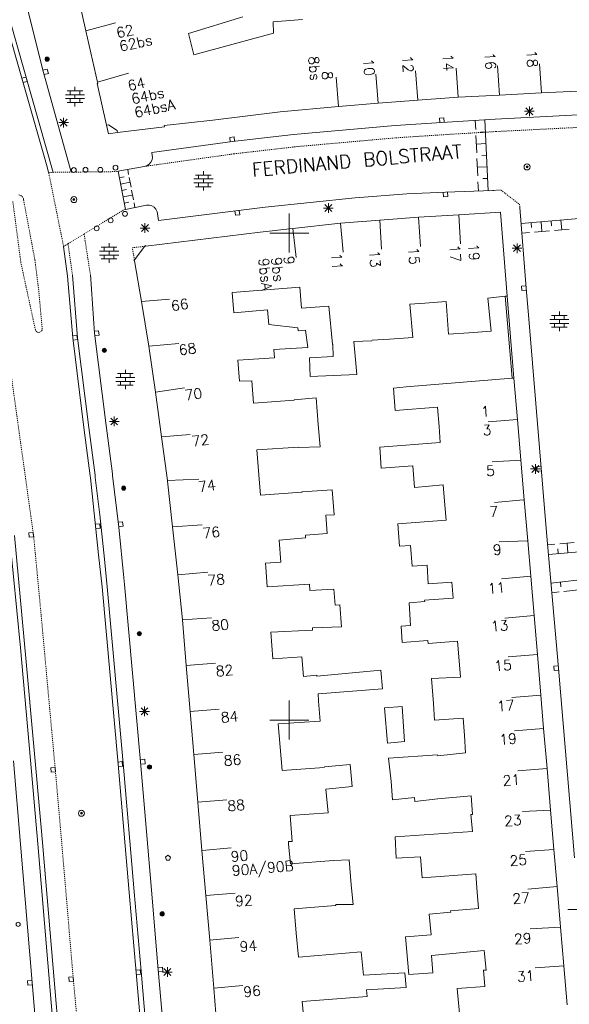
# Model space of a CAD drawing. Header units: millimetres. Extents: x 135944 to 142000, y 454200 to 456692.
# Tile 213 of 220: x 138122 to 138179, y 454771 to 454872. Entities that reach past the tile are written whole.
import ezdxf
from ezdxf.enums import TextEntityAlignment as Align

# ---------------------------------------------------------------- set-up
doc = ezdxf.new("R2010")
doc.units = ezdxf.units.MM
doc.linetypes.add('TotaalGBKN2013X$0$HIDDEN', pattern=[0.375, 0.25, -0.125])
doc.layers.get('0').update_dxf_attribs({"color": 251})
doc.layers.add('TotaalGBKN2013X$0$GBKN binnenstad 2009$0$SEMANT_ SYMB_', color=251, linetype='Continuous')
doc.styles.add('TotaalGBKN2013X$0$TXT', font='txt.shx')

# ---------------------------------------------------------------- blocks, each defined once
blk = doc.blocks.new('TotaalGBKN2013X$0$A$C7E336BC7')
at = {"linetype": 'Continuous', "lineweight": 0}
for p, q in [((138124790, 454866500), (138121480, 454879740)), ((138127965, 454876034), (138129137, 454870773)), ((138122620, 454865670), (138120876, 454871782)), ((138121313, 454871891), (138125780, 454856235)), ((138145236, 454872184), (138139667, 454870505)), ((138151361, 454871940), (138148361, 454871671)), ((138148361, 454871671), (138148401, 454870521)), ((138129133, 454870772), (138132162, 454871571)), ((138129137, 454870773), (138130327, 454865496)), ((138139667, 454870505), (138140201, 454868301)), ((138148401, 454870521), (138140201, 454868301)), ((138163197, 454863657), (138162949, 454866647)), ((138167324, 454863936), (138167128, 454866930)), ((138171579, 454864170), (138171381, 454867164)), ((138175889, 454864388), (138175693, 454867380)), ((138125160, 454856790), (138122620, 454865670)), ((138127630, 454856257), (138124790, 454866500)), ((138130327, 454865496), (138133492, 454866428)), ((138155044, 454863001), (138154805, 454865992)), ((138159128, 454863330), (138158880, 454866320)), ((138127208, 454864606), (138128808, 454864606)), ((138127508, 454864206), (138127508, 454864606)), ((138128008, 454864606), (138128008, 454865006)), ((138128508, 454864206), (138128508, 454864606)), ((138130357, 454865361), (138130305, 454865346)), ((138130305, 454865346), (138131262, 454861077)), ((138130327, 454865496), (138130357, 454865361)), ((138175889, 454864388), (138180319, 454864608)), ((138127028, 454864206), (138128988, 454864206)), ((138127028, 454863806), (138128988, 454863806)), ((138127508, 454863406), (138127508, 454863806)), ((138128008, 454863806), (138128008, 454864206)), ((138128508, 454863406), (138128508, 454863806)), ((138159128, 454863330), (138163196, 454863659)), ((138163196, 454863659), (138167324, 454863936)), ((138167324, 454863936), (138171579, 454864170)), ((138171579, 454864170), (138175889, 454864388)), ((138127208, 454863406), (138128808, 454863406)), ((138128008, 454863006), (138128008, 454863406)), ((138149057, 454862435), (138155044, 454863001)), ((138155044, 454863001), (138159128, 454863330)), ((138174288, 454862146), (138174996, 454862854)), ((138174996, 454862146), (138174288, 454862854)), ((138174642, 454862000), (138174642, 454863000)), ((138126496, 454860986), (138127204, 454861694)), ((138127204, 454860986), (138126496, 454861694)), ((138126850, 454860840), (138126850, 454861840)), ((138142171, 454861594), (138137158, 454861056)), ((138142171, 454861594), (138149057, 454862435)), ((138165671, 454861366), (138171118, 454861693)), ((138169131, 454860625), (138169089, 454861571)), ((138170411, 454854348), (138170087, 454861631)), ((138171118, 454861693), (138185866, 454862441)), ((138174142, 454862500), (138175142, 454862500)), ((138126350, 454861340), (138127350, 454861340)), ((138131445, 454861114), (138131262, 454861077)), ((138131458, 454860195), (138131262, 454861077)), ((138132350, 454860527), (138131445, 454861114)), ((138132380, 454860318), (138132350, 454860527)), ((138137185, 454860916), (138132380, 454860318)), ((138137158, 454861056), (138137185, 454860916)), ((138150426, 454860123), (138160871, 454861052)), ((138160871, 454861052), (138165671, 454861366)), ((138132380, 454860318), (138131458, 454860195)), ((138144170, 454859400), (138150426, 454860123)), ((138169236, 454858247), (138169157, 454860030)), ((138170143, 454860372), (138169643, 454860350)), ((138135910, 454858280), (138144170, 454859400)), ((138170196, 454859184), (138169197, 454859139)), ((138135801, 454857278), (138135920, 454857532)), ((138135950, 454857970), (138135910, 454858280)), ((138135920, 454857532), (138135962, 454857809)), ((138135962, 454857809), (138135950, 454857970)), ((138169342, 454855869), (138169263, 454857653)), ((138170248, 454857995), (138169749, 454857973)), ((138125313, 454856230), (138125160, 454856790)), ((138132240, 454856310), (138135110, 454856840)), ((138133428, 454856529), (138133522, 454856030)), ((138135110, 454856840), (138135379, 454856917)), ((138135379, 454856917), (138135616, 454857067)), ((138135616, 454857067), (138135801, 454857278)), ((138170301, 454856806), (138169302, 454856762)), ((138132445, 454856348), (138133187, 454852414)), ((138132571, 454855681), (138133062, 454855774)), ((138133584, 454855703), (138133769, 454854723)), ((138140218, 454855557), (138142178, 454855557)), ((138140398, 454855957), (138141998, 454855957)), ((138140698, 454855557), (138140698, 454855957)), ((138141198, 454855957), (138141198, 454856357)), ((138141198, 454855157), (138141198, 454855557)), ((138141698, 454855557), (138141698, 454855957)), ((138170354, 454855617), (138169855, 454855595)), ((138132694, 454855028), (138133677, 454855213)), ((138132817, 454854375), (138133309, 454854467)), ((138140218, 454855157), (138142178, 454855157)), ((138140398, 454854757), (138141998, 454854757)), ((138140698, 454854757), (138140698, 454855157)), ((138141198, 454854357), (138141198, 454854757)), ((138141698, 454854757), (138141698, 454855157)), ((138169411, 454854313), (138169368, 454855275)), ((138132941, 454853721), (138133923, 454853907)), ((138133831, 454854397), (138134016, 454853417)), ((138147546, 454852660), (138156766, 454853633)), ((138156766, 454853633), (138162074, 454854035)), ((138162074, 454854035), (138166027, 454854192)), ((138166027, 454854192), (138170879, 454854365)), ((138135340, 454852850), (138133020, 454852380)), ((138133064, 454853068), (138133555, 454853161)), ((138134077, 454853090), (138134168, 454852612)), ((138135620, 454852859), (138135340, 454852850)), ((138135891, 454852789), (138135620, 454852859)), ((138136132, 454852645), (138135891, 454852789)), ((138136322, 454852439), (138136132, 454852645)), ((138136447, 454852189), (138136322, 454852439)), ((138147546, 454852660), (138136570, 454851290)), ((138153516, 454852574), (138154516, 454852574)), ((138153662, 454852220), (138154370, 454852928)), ((138154370, 454852220), (138153662, 454852928)), ((138154016, 454852074), (138154016, 454853074)), ((138173669, 454852640), (138174313, 454844346)), ((138136490, 454852000), (138136447, 454852189)), ((138136570, 454851290), (138136490, 454852000)), ((138150000, 454850000), (138150000, 454852000)), ((138159281, 454851341), (138163256, 454851625)), ((138163256, 454851625), (138167389, 454851879)), ((138163256, 454851625), (138163455, 454848632)), ((138167389, 454851879), (138171677, 454852138)), ((138167389, 454851879), (138167588, 454848886)), ((138171677, 454852138), (138172348, 454843532)), ((138179766, 454851503), (138173811, 454850978)), ((138134690, 454850510), (138135690, 454850510)), ((138134836, 454850156), (138135544, 454850864)), ((138135544, 454850156), (138134836, 454850864)), ((138135190, 454850010), (138135190, 454851010)), ((138150368, 454850481), (138147008, 454850101)), ((138150368, 454850481), (138155256, 454851034)), ((138150368, 454850481), (138150706, 454847501)), ((138155256, 454851034), (138159281, 454851341)), ((138155256, 454851034), (138155522, 454848046)), ((138159281, 454851341), (138159480, 454848348)), ((138174828, 454851068), (138174872, 454850570)), ((138175844, 454851157), (138175932, 454850161)), ((138176861, 454851247), (138176905, 454850749)), ((138178728, 454850408), (138177203, 454850273)), ((138177878, 454851337), (138177966, 454850341)), ((138147008, 454850101), (138135299, 454848671)), ((138148000, 454850000), (138150000, 454850000)), ((138150000, 454850000), (138152000, 454850000)), ((138150000, 454848000), (138150000, 454850000)), ((138174662, 454850049), (138173899, 454849982)), ((138176695, 454850229), (138175170, 454850094)), ((138127250, 454845570), (138126843, 454848634)), ((138130718, 454848549), (138132318, 454848549)), ((138131018, 454848149), (138131018, 454848549)), ((138131518, 454848549), (138131518, 454848949)), ((138132018, 454848149), (138132018, 454848549)), ((138135183, 454848649), (138134117, 454847257)), ((138135230, 454848710), (138135183, 454848649)), ((138135299, 454848671), (138135230, 454848710)), ((138172875, 454848447), (138173875, 454848447)), ((138173021, 454848093), (138173729, 454848801)), ((138173729, 454848093), (138173021, 454848801)), ((138173375, 454847947), (138173375, 454848947)), ((138130538, 454848149), (138132498, 454848149)), ((138130538, 454847749), (138132498, 454847749)), ((138131018, 454847349), (138131018, 454847749)), ((138131518, 454847749), (138131518, 454848149)), ((138132018, 454847349), (138132018, 454847749)), ((138130718, 454847349), (138132318, 454847349)), ((138131518, 454846949), (138131518, 454847349)), ((138134062, 454847185), (138134117, 454847257)), ((138134131, 454847146), (138134062, 454847185)), ((138134832, 454842971), (138134131, 454847146)), ((138127790, 454839240), (138127250, 454845570)), ((138128290, 454839240), (138127760, 454845670)), ((138130020, 454839710), (138129590, 454845760)), ((138151073, 454844444), (138144146, 454843886)), ((138151250, 454842308), (138151073, 454844444)), ((138174313, 454844346), (138174571, 454841181)), ((138144146, 454843886), (138144318, 454841812)), ((138172149, 454843510), (138170381, 454843314)), ((138170381, 454843314), (138170707, 454839928)), ((138172348, 454843532), (138172149, 454843510)), ((138172149, 454843510), (138172859, 454835096)), ((138172348, 454843532), (138173058, 454835112)), ((138134832, 454842971), (138137724, 454843220)), ((138135601, 454838391), (138134832, 454842971)), ((138154065, 454842502), (138151250, 454842308)), ((138154426, 454838580), (138154065, 454842502)), ((138162383, 454842701), (138163919, 454842811)), ((138162697, 454839268), (138162383, 454842701)), ((138166087, 454842966), (138163919, 454842811)), ((138166338, 454839634), (138166087, 454842966)), ((138144318, 454841812), (138147785, 454842107)), ((138147785, 454842107), (138147908, 454840621)), ((138176918, 454841532), (138178518, 454841532)), ((138177218, 454841132), (138177218, 454841532)), ((138177718, 454841532), (138177718, 454841932)), ((138178218, 454841132), (138178218, 454841532)), ((138147908, 454840621), (138150886, 454840260)), ((138174571, 454841181), (138176397, 454819273)), ((138176738, 454841132), (138178698, 454841132)), ((138176738, 454840732), (138178698, 454840732)), ((138176918, 454840332), (138178518, 454840332)), ((138177218, 454840332), (138177218, 454840732)), ((138177718, 454840732), (138177718, 454841132)), ((138177718, 454839932), (138177718, 454840332)), ((138178218, 454840332), (138178218, 454840732)), ((138131220, 454830260), (138130020, 454839710)), ((138150886, 454840260), (138150922, 454839967)), ((138150922, 454839967), (138151652, 454840018)), ((138151652, 454840018), (138151909, 454838247)), ((138168412, 454839774), (138166338, 454839634)), ((138170707, 454839928), (138168412, 454839774)), ((138128930, 454830050), (138127790, 454839240)), ((138129450, 454830030), (138128290, 454839240)), ((138135601, 454838391), (138138670, 454838669)), ((138136273, 454833675), (138135601, 454838391)), ((138154461, 454838565), (138154426, 454838580)), ((138154495, 454837324), (138154461, 454838565)), ((138156626, 454838869), (138158489, 454838951)), ((138156626, 454838869), (138156940, 454835489)), ((138158489, 454838951), (138158518, 454839001)), ((138158518, 454839001), (138160283, 454839113)), ((138160283, 454839113), (138162697, 454839268)), ((138151909, 454838247), (138148409, 454838049)), ((138148409, 454838049), (138148481, 454837181)), ((138152067, 454837181), (138154495, 454837324)), ((138148481, 454837181), (138144720, 454836968)), ((138144720, 454836968), (138144901, 454834789)), ((138152146, 454835261), (138152067, 454837181)), ((138132387, 454835572), (138133987, 454835572)), ((138132687, 454835172), (138132687, 454835572)), ((138133187, 454835572), (138133187, 454835972)), ((138133687, 454835172), (138133687, 454835572)), ((138156940, 454835489), (138152146, 454835261)), ((138132207, 454835172), (138134167, 454835172)), ((138132207, 454834772), (138134167, 454834772)), ((138132387, 454834372), (138133987, 454834372)), ((138132687, 454834372), (138132687, 454834772)), ((138133187, 454834772), (138133187, 454835172)), ((138133187, 454833972), (138133187, 454834372)), ((138133687, 454834372), (138133687, 454834772)), ((138146151, 454834839), (138144901, 454834789)), ((138146326, 454832523), (138146151, 454834839)), ((138160695, 454834086), (138161983, 454834225)), ((138172859, 454835096), (138161983, 454834225)), ((138173058, 454835112), (138172859, 454835096)), ((138173058, 454835112), (138173418, 454830858)), ((138136273, 454833675), (138139241, 454834119)), ((138136273, 454833675), (138136890, 454829093)), ((138160867, 454831775), (138160695, 454834086)), ((138150515, 454832851), (138146326, 454832523)), ((138150516, 454832884), (138150515, 454832851)), ((138152764, 454833069), (138150516, 454832884)), ((138152984, 454830358), (138152764, 454833069)), ((138165220, 454832122), (138160867, 454831775)), ((138165374, 454830151), (138165220, 454832122)), ((138131870, 454825270), (138131220, 454830260)), ((138131540, 454830660), (138132540, 454830660)), ((138131686, 454830306), (138132394, 454831014)), ((138132394, 454830306), (138131686, 454831014)), ((138132040, 454830160), (138132040, 454831160)), ((138152984, 454830358), (138153189, 454828060)), ((138173418, 454830858), (138170429, 454830605)), ((138173418, 454830858), (138173773, 454826669)), ((138129560, 454825070), (138128930, 454830050)), ((138130070, 454825160), (138129450, 454830030)), ((138136890, 454829093), (138139834, 454829312)), ((138165374, 454830151), (138165503, 454828492)), ((138136890, 454829093), (138137496, 454824584)), ((138165503, 454828492), (138159304, 454828015)), ((138150948, 454828011), (138146687, 454827749)), ((138146687, 454827749), (138146882, 454825169)), ((138153189, 454828060), (138150936, 454827982)), ((138150936, 454827982), (138150948, 454828011)), ((138159304, 454828015), (138159428, 454825855)), ((138173773, 454826669), (138170834, 454826509)), ((138173773, 454826669), (138174117, 454822607)), ((138174902, 454825435), (138175610, 454826143)), ((138175610, 454825435), (138174902, 454826143)), ((138175256, 454825289), (138175256, 454826289)), ((138130090, 454824890), (138130070, 454825160)), ((138131880, 454825110), (138131870, 454825270)), ((138147037, 454823109), (138146882, 454825169)), ((138159428, 454825855), (138162678, 454826117)), ((138162857, 454823886), (138162678, 454826117)), ((138174756, 454825789), (138175756, 454825789)), ((138129590, 454824880), (138129560, 454825070)), ((138130442, 454816965), (138129590, 454824880)), ((138130559, 454821085), (138130090, 454824890)), ((138132498, 454819819), (138131880, 454825110)), ((138137496, 454824584), (138140724, 454824751)), ((138137496, 454824584), (138137503, 454824521)), ((138137503, 454824521), (138138028, 454819847)), ((138165793, 454824155), (138162857, 454823886)), ((138165970, 454822077), (138165793, 454824155)), ((138151284, 454823401), (138147037, 454823109)), ((138151332, 454823421), (138151284, 454823401)), ((138154420, 454823637), (138151332, 454823421)), ((138154614, 454821089), (138154420, 454823637)), ((138174047, 454822601), (138171058, 454822348)), ((138174117, 454822607), (138174473, 454818409)), ((138131047, 454816530), (138130559, 454821085)), ((138153760, 454821025), (138154614, 454821089)), ((138165970, 454822077), (138166103, 454820511)), ((138153760, 454821025), (138153901, 454819158)), ((138166103, 454820511), (138161157, 454820156)), ((138161157, 454820156), (138161306, 454817840)), ((138133025, 454814617), (138132498, 454819819)), ((138138028, 454819847), (138141081, 454820037)), ((138138028, 454819847), (138138576, 454814931)), ((138153901, 454819158), (138151652, 454818981)), ((138176397, 454819273), (138177619, 454805346)), ((138121300, 454818930), (138122422, 454807408)), ((138123021, 454805980), (138121800, 454818950)), ((138151667, 454818701), (138148965, 454818477)), ((138148965, 454818477), (138149136, 454816220)), ((138151652, 454818981), (138151667, 454818701)), ((138174426, 454818405), (138171546, 454818315)), ((138174473, 454818409), (138174782, 454814766)), ((138176509, 454817994), (138177258, 454818057)), ((138177757, 454818098), (138179254, 454818224)), ((138178589, 454817165), (138178506, 454818161)), ((138161306, 454817840), (138162430, 454817912)), ((138162613, 454815797), (138162430, 454817912)), ((138176592, 454816998), (138182582, 454817499)), ((138177591, 454817081), (138177549, 454817579)), ((138130790, 454813670), (138130442, 454816965)), ((138131310, 454813680), (138131047, 454816530)), ((138149136, 454816220), (138147567, 454816101)), ((138147567, 454816101), (138147598, 454815688)), ((138138576, 454814931), (138141658, 454815175)), ((138147751, 454813665), (138147598, 454815688)), ((138164149, 454815918), (138162613, 454815797)), ((138164273, 454813990), (138164149, 454815918)), ((138133090, 454813920), (138133025, 454814617)), ((138138576, 454814931), (138139038, 454810278)), ((138166685, 454814145), (138164273, 454813990)), ((138166685, 454814145), (138166833, 454812526)), ((138174782, 454814766), (138171793, 454814513)), ((138174782, 454814766), (138175125, 454810723)), ((138182797, 454814733), (138176830, 454814073)), ((138177825, 454814183), (138177880, 454813687)), ((138132430, 454795470), (138130790, 454813670)), ((138132960, 454795570), (138131310, 454813680)), ((138134740, 454795710), (138133090, 454813920)), ((138152075, 454813951), (138147751, 454813665)), ((138152120, 454813289), (138152075, 454813951)), ((138154568, 454813454), (138152120, 454813289)), ((138154710, 454811812), (138154568, 454813454)), ((138177686, 454813162), (138176940, 454813080)), ((138179675, 454813382), (138178183, 454813218)), ((138163907, 454812172), (138162311, 454812054)), ((138162311, 454812054), (138162455, 454809712)), ((138166833, 454812526), (138163895, 454812321)), ((138163895, 454812321), (138163907, 454812172)), ((138154710, 454811812), (138155201, 454811839)), ((138155201, 454811839), (138155358, 454809580)), ((138139038, 454810278), (138142029, 454810513)), ((138139038, 454810278), (138139432, 454805598)), ((138175125, 454810723), (138172136, 454810470)), ((138175125, 454810723), (138175462, 454806745)), ((138152398, 454809231), (138148102, 454809020)), ((138148102, 454809020), (138148310, 454806276)), ((138155358, 454809580), (138152380, 454809487)), ((138152380, 454809487), (138152398, 454809231)), ((138161494, 454809635), (138162455, 454809712)), ((138161578, 454807962), (138161494, 454809635)), ((138164223, 454808183), (138161578, 454807962)), ((138164247, 454807881), (138164223, 454808183)), ((138167262, 454808097), (138164247, 454807881)), ((138167424, 454806088), (138167262, 454808097)), ((138122422, 454807408), (138123465, 454795879)), ((138124550, 454788985), (138123021, 454805980)), ((138148310, 454806276), (138151295, 454806501)), ((138151295, 454806501), (138151447, 454804490)), ((138167559, 454804416), (138167424, 454806088)), ((138175462, 454806745), (138172473, 454806492)), ((138175462, 454806745), (138175816, 454802575)), ((138139432, 454805598), (138142423, 454805833)), ((138139432, 454805598), (138139830, 454800873)), ((138152833, 454804505), (138159406, 454805127)), ((138159406, 454805127), (138159583, 454803217)), ((138177619, 454805346), (138179288, 454785874)), ((138151447, 454804490), (138152822, 454804621)), ((138152822, 454804621), (138152833, 454804505)), ((138164595, 454804274), (138167559, 454804416)), ((138164789, 454801693), (138164595, 454804274)), ((138159583, 454803217), (138152961, 454802680)), ((138150000, 454800000), (138150000, 454802000)), ((138152961, 454802680), (138153013, 454801936)), ((138153013, 454801936), (138153157, 454799891)), ((138175816, 454802575), (138172827, 454802322)), ((138175816, 454802575), (138176107, 454799148)), ((138134650, 454800900), (138135650, 454800900)), ((138134796, 454800546), (138135504, 454801254)), ((138135504, 454800546), (138134796, 454801254)), ((138135150, 454800400), (138135150, 454801400)), ((138139830, 454800873), (138142821, 454801108)), ((138139830, 454800873), (138140198, 454796463)), ((138161582, 454801409), (138159781, 454801249)), ((138160094, 454797636), (138159781, 454801249)), ((138161582, 454801409), (138161830, 454797798)), ((138164917, 454799985), (138164789, 454801693)), ((138148000, 454800000), (138150000, 454800000)), ((138153157, 454799891), (138148868, 454799625)), ((138150000, 454800000), (138152000, 454800000)), ((138150000, 454798000), (138150000, 454800000)), ((138167862, 454800198), (138164917, 454799985)), ((138167978, 454798423), (138167862, 454800198)), ((138148868, 454799625), (138149069, 454797210)), ((138176107, 454799148), (138173118, 454798895)), ((138176107, 454799148), (138176455, 454795047)), ((138168095, 454796636), (138167978, 454798423)), ((138149267, 454794836), (138149069, 454797210)), ((138161830, 454797798), (138160094, 454797636)), ((138121691, 454795812), (138122410, 454787250)), ((138123465, 454795879), (138124190, 454787290)), ((138140198, 454796463), (138143188, 454796719)), ((138140198, 454796463), (138140613, 454791562)), ((138160176, 454796101), (138165224, 454796451)), ((138160457, 454793689), (138160176, 454796101)), ((138165224, 454796451), (138165233, 454796340)), ((138165233, 454796340), (138168095, 454796636)), ((138133570, 454782300), (138132430, 454795470)), ((138134100, 454782360), (138132960, 454795570)), ((138135360, 454788552), (138134740, 454795710)), ((138153575, 454795141), (138149267, 454794836)), ((138153627, 454795201), (138153575, 454795141)), ((138156238, 454795450), (138153627, 454795201)), ((138156447, 454793179), (138156238, 454795450)), ((138176455, 454795047), (138173466, 454794794)), ((138176455, 454795047), (138176820, 454790748)), ((138153757, 454792902), (138156447, 454793179)), ((138153757, 454792902), (138154006, 454790487)), ((138160457, 454793689), (138160599, 454791828)), ((138140617, 454791562), (138143607, 454791818)), ((138160599, 454791828), (138162864, 454792067)), ((138162864, 454792067), (138162888, 454791657)), ((138162888, 454791657), (138165238, 454791919)), ((138165238, 454791919), (138168657, 454792233)), ((138168657, 454792233), (138168820, 454790330)), ((138140613, 454791562), (138141038, 454786614)), ((138154006, 454790487), (138150097, 454790192)), ((138150097, 454790192), (138150311, 454787531)), ((138168793, 454788560), (138168651, 454790321)), ((138168651, 454790321), (138168821, 454790321)), ((138168821, 454790321), (138168820, 454790330)), ((138176820, 454790748), (138173934, 454790609)), ((138176820, 454790748), (138177163, 454786702)), ((138124685, 454787440), (138124550, 454788985)), ((138135852, 454782542), (138135360, 454788552)), ((138160876, 454788023), (138168793, 454788560)), ((138160973, 454785819), (138160876, 454788023)), ((138122410, 454787250), (138123620, 454773050)), ((138124190, 454787290), (138125560, 454771010)), ((138126090, 454770900), (138124685, 454787440)), ((138141050, 454786615), (138144040, 454786871)), ((138150311, 454787531), (138149915, 454787541)), ((138149915, 454787541), (138149938, 454787272)), ((138150113, 454785251), (138149938, 454787272)), ((138141038, 454786614), (138141456, 454781992)), ((138163469, 454785963), (138160973, 454785819)), ((138163469, 454785963), (138163627, 454783818)), ((138177163, 454786702), (138174255, 454786503)), ((138177163, 454786702), (138177485, 454782905)), ((138154533, 454785571), (138150113, 454785251)), ((138156135, 454785647), (138154533, 454785571)), ((138156370, 454783093), (138156135, 454785647)), ((138163627, 454783818), (138169143, 454784225)), ((138169143, 454784225), (138169296, 454782329)), ((138156370, 454783093), (138156556, 454781080)), ((138177485, 454782905), (138174496, 454782652)), ((138177485, 454782905), (138177837, 454778755)), ((138134290, 454774090), (138133570, 454782300)), ((138134790, 454774220), (138134100, 454782360)), ((138136550, 454774370), (138135852, 454782542)), ((138141456, 454781992), (138144446, 454782248)), ((138141456, 454781992), (138141836, 454777410)), ((138169296, 454782329), (138169431, 454780650)), ((138154757, 454780971), (138150513, 454780617)), ((138154820, 454781061), (138154757, 454780971)), ((138156556, 454781080), (138154820, 454781061)), ((138169431, 454780650), (138166555, 454780402)), ((138150513, 454780617), (138150727, 454778133)), ((138166585, 454780294), (138164365, 454780093)), ((138164365, 454780093), (138164563, 454777952)), ((138166555, 454780402), (138166585, 454780294)), ((138178602, 454780546), (138179602, 454780546)), ((138177837, 454778755), (138174711, 454778559)), ((138177837, 454778755), (138178176, 454774763)), ((138141828, 454777409), (138144818, 454777665)), ((138150940, 454775671), (138150727, 454778133)), ((138161925, 454777735), (138164563, 454777952)), ((138162257, 454773874), (138161925, 454777735)), ((138141836, 454777410), (138142246, 454772483)), ((138157398, 454776203), (138150940, 454775671)), ((138157630, 454773822), (138157398, 454776203)), ((138170017, 454776336), (138164587, 454775847)), ((138164587, 454775847), (138164725, 454774038)), ((138170220, 454774326), (138170017, 454776336)), ((138137500, 454773630), (138137500, 454774630)), ((138178176, 454774763), (138175221, 454774574)), ((138178176, 454774763), (138178515, 454770770)), ((138136360, 454750140), (138134290, 454774090)), ((138136930, 454749960), (138134790, 454774220)), ((138138760, 454748950), (138136550, 454774370)), ((138137000, 454774130), (138138000, 454774130)), ((138137146, 454773776), (138137854, 454774484)), ((138137854, 454773776), (138137146, 454774484)), ((138157630, 454773822), (138161875, 454774061)), ((138161875, 454774061), (138161997, 454772531)), ((138164725, 454774038), (138162257, 454773874)), ((138170107, 454774320), (138169941, 454774311)), ((138169941, 454774311), (138170086, 454772662)), ((138170220, 454774326), (138170107, 454774320)), ((138123620, 454773050), (138126950, 454733770)), ((138142246, 454772483), (138145236, 454772739)), ((138170086, 454772662), (138167245, 454772445)), ((138142246, 454772483), (138142646, 454767652)), ((138157996, 454771611), (138151335, 454771100)), ((138161997, 454772531), (138157926, 454772320)), ((138157926, 454772320), (138157996, 454771611)), ((138167245, 454772445), (138167469, 454769879)), ((138125560, 454771010), (138129150, 454728518)), ((138129581, 454729680), (138126090, 454770900)), ((138151335, 454771100), (138151578, 454768285))]:
    blk.add_line(p, q, dxfattribs=at)
at = {"linetype": 'TotaalGBKN2013X$0$HIDDEN', "lineweight": 0}
for p, q in [((138171188, 454860420), (138185917, 454861167)), ((138150556, 454858855), (138160969, 454859781)), ((138160969, 454859781), (138165751, 454860094)), ((138165751, 454860094), (138171188, 454860420)), ((138144329, 454858135), (138150556, 454858855)), ((138135110, 454856840), (138144329, 454858135)), ((138125313, 454856230), (138125780, 454856235)), ((138126843, 454848634), (138125313, 454856230)), ((138125780, 454856235), (138127630, 454856257)), ((138129003, 454856273), (138127630, 454856257)), ((138129003, 454856273), (138129214, 454856275)), ((138129214, 454856275), (138132240, 454856310)), ((138122262, 454853942), (138122461, 454853872)), ((138122461, 454853872), (138122620, 454853734)), ((138122620, 454853734), (138122717, 454853547)), ((138122717, 454853547), (138122740, 454853400)), ((138170879, 454854365), (138171721, 454854414)), ((138171721, 454854414), (138173620, 454852956)), ((138122460, 454846980), (138121630, 454853290)), ((138122740, 454853400), (138123900, 454847250)), ((138173620, 454852956), (138173669, 454852640)), ((138128949, 454849911), (138133020, 454852380)), ((138127300, 454848911), (138128949, 454849911)), ((138128949, 454849911), (138129590, 454845760)), ((138126843, 454848634), (138127300, 454848911)), ((138127300, 454848911), (138127760, 454845670)), ((138133905, 454848501), (138135183, 454848649)), ((138134117, 454847257), (138133905, 454848501)), ((138123950, 454840070), (138122460, 454846980)), ((138123900, 454847250), (138124280, 454844250)), ((138124280, 454844250), (138124650, 454840200)), ((138123978, 454839992), (138123950, 454840070)), ((138124085, 454839863), (138123978, 454839992)), ((138124240, 454839798), (138124085, 454839863)), ((138124407, 454839810), (138124240, 454839798)), ((138124550, 454839898), (138124407, 454839810)), ((138124635, 454840034), (138124550, 454839898)), ((138124650, 454840200), (138124635, 454840034)), ((138121336, 454836374), (138123778, 454818847)), ((138123778, 454818847), (138124550, 454810702)), ((138124550, 454810702), (138126077, 454793974)), ((138126077, 454793974), (138126640, 454787580)), ((138126640, 454787580), (138127840, 454773430)), ((138127840, 454773430), (138130260, 454747670))]:
    blk.add_line(p, q, dxfattribs=at)
at = {"linetype": 'Continuous', "lineweight": 0}
for points in [[(138124847, 454866283), (138125282, 454866397), (138125168, 454866833), (138124732, 454866718)], [(138122674, 454865452), (138123111, 454865560), (138123003, 454865997), (138122566, 454865889)], [(138165896, 454861377), (138165874, 454861827), (138165425, 454861805), (138165447, 454861355)], [(138144385, 454859424), (138144337, 454859872), (138143889, 454859823), (138143938, 454859376)], [(138165802, 454854184), (138165817, 454853734), (138166267, 454853749), (138166252, 454854199)], [(138144424, 454852271), (138144473, 454851824), (138144920, 454851873), (138144871, 454852320)], [(138174296, 454844571), (138173847, 454844537), (138173880, 454844089), (138174329, 454844122)], [(138127813, 454839017), (138128261, 454839063), (138128214, 454839511), (138127767, 454839464)], [(138130042, 454839486), (138130490, 454839531), (138130445, 454839978), (138129997, 454839934)], [(138175837, 454826041), (138175388, 454826006), (138175422, 454825558), (138175871, 454825592)], [(138130154, 454819667), (138130601, 454819715), (138130553, 454820162), (138130106, 454820114)], [(138132494, 454819857), (138132942, 454819906), (138132893, 454820353), (138132446, 454820304)], [(138123328, 454818775), (138123775, 454818827), (138123723, 454819274), (138123276, 454819222), (138123328, 454818775)], [(138177602, 454805570), (138177154, 454805534), (138177190, 454805085), (138177639, 454805121)], [(138134760, 454795486), (138135208, 454795526), (138135168, 454795974), (138134720, 454795934)], [(138125564, 454794664), (138126012, 454794704), (138125973, 454795152), (138125524, 454795113), (138125564, 454794664)], [(138132450, 454795246), (138132898, 454795286), (138132858, 454795734), (138132410, 454795694)], [(138137405, 454785622), (138137698, 454785622), (138137801, 454785940), (138137551, 454786122), (138137301, 454785940), (138137405, 454785622)], [(138136570, 454774146), (138137018, 454774184), (138136979, 454774633), (138136531, 454774594)], [(138127412, 454773166), (138127860, 454773206), (138127820, 454773654), (138127372, 454773614), (138127412, 454773166)], [(138134309, 454773866), (138134757, 454773905), (138134718, 454774353), (138134270, 454774314)], [(138123601, 454773274), (138123152, 454773236), (138123190, 454772788), (138123639, 454772826)]]:
    blk.add_lwpolyline(points, dxfattribs=at)
for centre, radius in [((138125154, 454867856), 215), ((138125154, 454867856), 155), ((138125154, 454867856), 95), ((138125154, 454867856), 35), ((138127900, 454856470), 250), ((138129100, 454856500), 250), ((138130620, 454856490), 250), ((138132170, 454856710), 250), ((138174406, 454856789), 310), ((138174406, 454856789), 95), ((138174406, 454856789), 35), ((138174406, 454856789), 22.4), ((138127900, 454853441), 310), ((138127900, 454853441), 95), ((138127900, 454853441), 35), ((138127900, 454853441), 22.4), ((138131680, 454851310), 250), ((138133150, 454851970), 250), ((138130240, 454850490), 250), ((138131030, 454837963), 215), ((138131030, 454837963), 155), ((138131030, 454837963), 95), ((138131030, 454837963), 35), ((138133012, 454823812), 215), ((138133012, 454823812), 155), ((138133012, 454823812), 95), ((138133012, 454823812), 35), ((138134618, 454808881), 215), ((138134618, 454808881), 155), ((138134618, 454808881), 95), ((138134618, 454808881), 35), ((138135653, 454795183), 215), ((138135653, 454795183), 155), ((138135653, 454795183), 95), ((138135653, 454795183), 35), ((138128680, 454790440), 310), ((138128680, 454790440), 95), ((138128680, 454790440), 35), ((138128680, 454790440), 22.4), ((138136966, 454780103), 215), ((138136966, 454780103), 155), ((138136966, 454780103), 95), ((138136966, 454780103), 35), ((138122186, 454779034), 215)]:
    blk.add_circle(centre, radius, dxfattribs=at)
at = {"linetype": 'Continuous', "lineweight": 0, "style": 'TotaalGBKN2013X$0$TXT'}
for s, rotation, p in [('62', 12.1888, (138132259, 454870525)), ('62bs', 12.1888, (138132573, 454869148)), ('64', 12.1888, (138133432, 454865099)), ('64bs', 12.1888, (138133798, 454863738)), ('64bsA', 12.1888, (138134107, 454862342)), ('15', 273.7827, (138162747, 454848565)), ('17', 273.7827, (138166970, 454848827)), ('19', 273.7827, (138168896, 454848952)), ('9bsA', 276.4672, (138147355, 454847436)), ('9bs', 276.4672, (138148668, 454847523)), ('9', 276.4672, (138149942, 454847650)), ('11', 273.7827, (138154837, 454847994)), ('13', 273.7827, (138158738, 454848263)), ('66', 8.2804, (138137864, 454842506)), ('68', 8.2804, (138138664, 454837967)), ('70', 8.2804, (138139278, 454833329)), ('72', 8.2804, (138139989, 454828592)), ('74', 8.2804, (138140667, 454823924)), ('76', 6.4315, (138141103, 454819168)), ('78', 5.4315, (138141604, 454814326)), ('80', 5.4315, (138142014, 454809680)), ('82', 5.4315, (138142458, 454805000)), ('84', 5.4315, (138142971, 454800254)), ('86', 4.8928, (138143273, 454795825)), ('88', 4.8928, (138143652, 454791171)), ('90', 4.8928, (138143988, 454785977)), ('90A/90B', 4.8928, (138144112, 454784532)), ('92', 4.8928, (138144446, 454781385)), ('94', 4.8928, (138144905, 454776725)), ('96', 4.8928, (138145284, 454772089))]:
    blk.add_text(s, height=1054, rotation=rotation, dxfattribs=at).set_placement(p, align=Align.MIDDLE_LEFT)
for s, rotation, p in [('8bs', 274.7645, (138152698, 454865648)), ('10', 274.7645, (138158251, 454866134)), ('12', 273.7645, (138162235, 454866459)), ('14', 273.7645, (138166367, 454866618)), ('16', 273.7645, (138170690, 454866775)), ('18', 273.7645, (138174979, 454866998)), ('8', 273.7645, (138153933, 454865725)), ('1', 4.8382, (138170583, 454831730)), ('3', 4.8382, (138170748, 454829807)), ('5', 4.8382, (138171094, 454825633)), ('7', 4.8382, (138171448, 454821458)), ('9', 4.8381, (138171794, 454817536)), ('11', 4.8381, (138172168, 454813648)), ('13', 4.8381, (138172492, 454809760)), ('15', 4.8381, (138172837, 454805692)), ('17', 4.8381, (138173120, 454801556)), ('19', 4.8381, (138173359, 454798129)), ('21', 4.8381, (138173689, 454793922)), ('23', 4.8381, (138173854, 454789770)), ('25', 4.8381, (138174405, 454785695)), ('27', 4.8381, (138174691, 454781794)), ('29', 4.8381, (138174866, 454777653)), ('31', 4.8381, (138175164, 454773788))]:
    blk.add_text(s, height=1054, rotation=rotation, dxfattribs=at).set_placement(p, align=Align.MIDDLE_RIGHT)
blk.add_text('FERDINAND BOLSTRAAT', height=1400, rotation=5.08263, dxfattribs=at).set_placement((138146239, 454855802))

msp = doc.modelspace()

# ---------------------------------------------------------------- block references
at = {"layer": 'TotaalGBKN2013X$0$GBKN binnenstad 2009$0$SEMANT_ SYMB_', "xscale": 0.0009999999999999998, "yscale": 0.0009999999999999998, "zscale": 0.0009999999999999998}
msp.add_blockref('TotaalGBKN2013X$0$A$C7E336BC7', (0, 0), dxfattribs=at)

doc.saveas('drawing.dxf')
